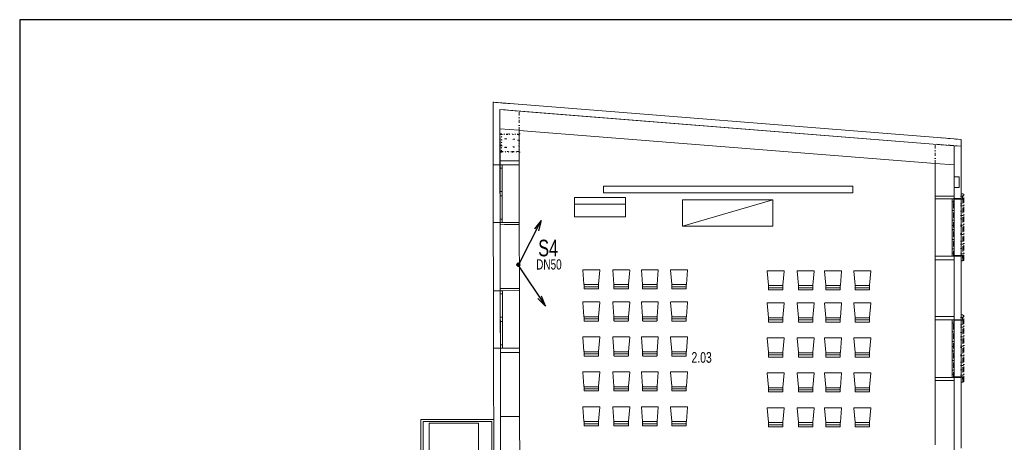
# Model space of a CAD drawing. Header units: millimetres. Extents: x 28262 to 240133, y -152087 to 56534.
# Tile 35 of 107: x 85948 to 109061, y -25062 to -15143. Entities that reach past the tile are written whole.
import ezdxf

# ---------------------------------------------------------------- set-up
doc = ezdxf.new("R2010")
doc.units = ezdxf.units.MM
doc.header["$MEASUREMENT"] = 0
for name, pattern in [('Tečkovaná L', [257.5, 15, -242.5]), ('Čerchovaná M', [225, 125, -42.5, 15, -42.5]), ('Čerchovaná S', [175, 75, -42.5, 15, -42.5])]:
    doc.linetypes.add(name, pattern=pattern)
doc.layers.get('0').update_dxf_attribs({"lineweight": 9})
for name, color, linetype, lineweight in [('--KANAL', 6, 'Continuous', 50), ('--KANAL_POPIS', 7, 'Continuous', 25), ('--písmo', 7, 'Continuous', 25), ('2D prvky - obecné', 7, 'Continuous', 9), ('Konstrukce - nosné', 7, 'Continuous', 9), ('Kresby a obrázky', 7, 'Continuous', 9), ('Nové_3D prvky fasada nove', 7, 'Continuous', 9), ('Nové_Interiér - nábytek', 9, 'Continuous', 9), ('Nové_Konstrukce - krov', 9, 'Continuous', 13), ('Nové_Konstrukce - nosné', 7, 'Continuous', 9), ('Nové_Kresby a obrázky', 9, 'Continuous', 9), ('Nové_Otvory – Okna', 7, 'Continuous', 9), ('Nové_VÝTAH VAR 1', 7, 'Continuous', 9), ('TZB - elektroinstalace', 7, 'Continuous', 9), ('Výplně - Povrchové', 7, 'Continuous', 9)]:
    doc.layers.add(name, color=color, linetype=linetype, lineweight=lineweight)
doc.layers.add('NonPlottable_0', color=7, linetype='Continuous', lineweight=13, plot=False)
doc.styles.add('styl1', font='arial.ttf', dxfattribs={"width": 0.7, "height": 250})
doc.styles.add('styl2', font='ARIALUNI.ttf', dxfattribs={"width": 0.7, "height": 30})
doc.styles.add('styl3', font='arial.ttf', dxfattribs={"width": 0.7, "height": 250})

msp = doc.modelspace()

# ---------------------------------------------------------------- linework, layer by layer
at = {"layer": '--KANAL'}
msp.add_circle((97654, -20892), 25, dxfattribs=at)
at = {"layer": '--KANAL_POPIS'}
for p, q in [((97675, -20872), (98190, -19856)), ((98190, -19856), (98033, -20053)), ((98190, -19856), (98123, -20099)), ((97658, -20919), (98291, -21866)), ((98291, -21866), (98111, -21689)), ((98291, -21866), (98196, -21633))]:
    msp.add_line(p, q, dxfattribs=at)
at = {"layer": '--písmo'}
for p, q in [((127948, -15143), (85948, -15143)), ((85948, -15143), (85948, -44843))]:
    msp.add_line(p, q, dxfattribs=at)
at = {"linetype": 'Continuous'}
msp.add_line((107888, -35722), (107888, -18100), dxfattribs=at)
at = {"layer": '2D prvky - obecné', "linetype": 'Čerchovaná S'}
for p, q in [((97221, -17252), (97670, -17288)), ((97672, -17740), (97670, -17288)), ((107438, -18516), (107439, -18065)), ((107888, -18100), (107439, -18065))]:
    msp.add_line(p, q, dxfattribs=at)
at = {"layer": 'Konstrukce - nosné', "linetype": 'Continuous'}
for p, q in [((97221, -17252), (97671, -17288)), ((97221, -17252), (97223, -18454)), ((107888, -18100), (97671, -17288)), ((97672, -17739), (97222, -17703)), ((97673, -18453), (97672, -17740)), ((97672, -17740), (107438, -18516)), ((107888, -18100), (107888, -18552)), ((107888, -18100), (107888, -18550)), ((97223, -18454), (97323, -18453)), ((97323, -18453), (97373, -18453)), ((97373, -18453), (97673, -18453)), ((107438, -18516), (107438, -19281)), ((107438, -18519), (107888, -18550)), ((107888, -18831), (107888, -18552)), ((107888, -19281), (107888, -19081)), ((107738, -19281), (107438, -19281)), ((107788, -19281), (107738, -19281)), ((107888, -19281), (107788, -19281)), ((97226, -19954), (97326, -19953)), ((97226, -19954), (97229, -21454)), ((97326, -19953), (97376, -19953)), ((97376, -19953), (97676, -19953)), ((97679, -21453), (97676, -19953)), ((107738, -20781), (107438, -20781)), ((107438, -20781), (107438, -22110)), ((107788, -20781), (107738, -20781)), ((107888, -20781), (107788, -20781)), ((107888, -22110), (107888, -20781)), ((97229, -21454), (97329, -21453)), ((97329, -21453), (97379, -21453)), ((97379, -21453), (97679, -21453)), ((107738, -22110), (107438, -22110)), ((107788, -22110), (107738, -22110)), ((107888, -22110), (107788, -22110)), ((97232, -22954), (97332, -22953)), ((97232, -22954), (97234, -24454)), ((97332, -22953), (97382, -22953)), ((97382, -22953), (97682, -22953)), ((97684, -24453), (97682, -22953)), ((107738, -23610), (107438, -23610)), ((107438, -23610), (107438, -25121)), ((107788, -23610), (107738, -23610)), ((107888, -23610), (107788, -23610)), ((107888, -25121), (107888, -23610)), ((97234, -24454), (97334, -24453)), ((97334, -24453), (97384, -24453)), ((97384, -24453), (97684, -24453))]:
    msp.add_line(p, q, dxfattribs=at)
at = {"layer": 'Konstrukce - nosné', "linetype": 'Tečkovaná L'}
for p, q in [((97680, -17823), (97250, -17824)), ((97250, -17824), (97251, -18254)), ((97640, -17838), (97250, -17839)), ((97250, -17839), (97251, -18239)), ((97665, -17838), (97265, -17839)), ((97265, -17839), (97665, -17838)), ((97265, -17839), (97266, -18239)), ((97266, -18239), (97265, -17839)), ((97345, -17939), (97545, -17938)), ((97346, -18139), (97345, -17939)), ((97345, -17939), (97546, -18138)), ((97346, -18139), (97545, -17938)), ((97366, -17939), (97566, -17938)), ((97366, -18139), (97566, -17938)), ((97366, -18139), (97366, -17939)), ((97366, -17939), (97566, -18138)), ((97545, -17938), (97546, -18138)), ((97566, -17938), (97566, -18138)), ((97641, -18238), (97640, -17838)), ((97666, -18238), (97665, -17838)), ((97665, -17838), (97666, -18238)), ((97681, -18253), (97680, -17823)), ((97251, -18239), (97641, -18238)), ((97251, -18254), (97681, -18253)), ((97266, -18239), (97666, -18238)), ((97666, -18238), (97266, -18239)), ((97546, -18138), (97346, -18139)), ((97566, -18138), (97366, -18139))]:
    msp.add_line(p, q, dxfattribs=at)
at = {"layer": 'Kresby a obrázky', "linetype": 'Čerchovaná S'}
for p, q in [((97541, -17118), (97061, -17080)), ((108048, -17953), (107568, -17915)), ((108048, -18113), (107568, -18075))]:
    msp.add_line(p, q, dxfattribs=at)
at = {"layer": 'Kresby a obrázky', "linetype": 'Continuous'}
msp.add_line((107438, -18516), (107888, -18550), dxfattribs=at)
at = {"layer": 'NonPlottable_0'}
for p, q in [((108048, -18114), (107888, -18101)), ((107888, -18101), (107888, -18831)), ((108048, -19346), (108048, -18114)), ((107888, -18831), (107998, -18831)), ((107998, -18831), (107888, -18831)), ((107888, -18831), (107888, -19081)), ((107998, -18831), (107998, -19081)), ((107998, -19081), (107998, -18831)), ((107888, -19081), (107888, -19346)), ((107998, -19081), (107888, -19081)), ((107888, -19081), (107998, -19081)), ((108048, -19342), (107870, -19342)), ((107870, -19342), (107870, -19355)), ((107870, -19355), (108089, -19355)), ((107888, -19346), (107948, -19346)), ((107948, -19346), (108048, -19346)), ((108091, -19228), (108048, -19228)), ((108048, -19228), (108048, -19342)), ((108080, -19342), (108080, -19294)), ((108080, -19294), (108091, -19294)), ((108089, -19342), (108080, -19342)), ((108089, -19355), (108089, -19342)), ((108091, -19234), (108091, -19228)), ((108101, -19238), (108091, -19234)), ((108091, -19269), (108101, -19266)), ((108091, -19294), (108091, -19269)), ((108108, -19246), (108101, -19238)), ((108101, -19266), (108108, -19257)), ((108108, -19257), (108108, -19246)), ((97216, -19902), (97066, -19903)), ((97066, -19903), (97069, -21503)), ((97066, -19903), (97069, -21503)), ((97126, -19903), (97066, -19903)), ((97226, -19903), (97126, -19903)), ((97226, -19902), (97216, -19902)), ((97229, -21503), (97226, -19902)), ((97229, -21503), (97226, -19903)), ((108089, -20679), (107870, -20679)), ((107870, -20679), (107870, -20692)), ((107870, -20692), (108048, -20692)), ((107948, -20696), (107888, -20696)), ((107888, -20696), (107888, -22190)), ((108048, -20696), (107948, -20696)), ((108048, -20692), (108048, -20806)), ((108048, -22190), (108048, -20696)), ((108080, -20740), (108080, -20692)), ((108080, -20692), (108089, -20692)), ((108091, -20740), (108080, -20740)), ((108089, -20692), (108089, -20679)), ((108091, -20765), (108091, -20740)), ((108101, -20768), (108091, -20765)), ((108091, -20800), (108101, -20797)), ((108091, -20806), (108091, -20800)), ((108108, -20777), (108101, -20768)), ((108101, -20797), (108108, -20788)), ((108108, -20788), (108108, -20777)), ((108048, -20806), (108091, -20806)), ((97069, -21503), (97219, -21503)), ((97069, -21503), (97169, -21503)), ((97169, -21503), (97229, -21503)), ((97219, -21503), (97229, -21503)), ((108048, -22187), (107870, -22187)), ((107870, -22187), (107870, -22199)), ((108091, -22072), (108048, -22072)), ((108048, -22072), (108048, -22187)), ((108080, -22187), (108080, -22139)), ((108080, -22139), (108091, -22139)), ((108089, -22187), (108080, -22187)), ((108089, -22199), (108089, -22187)), ((108091, -22079), (108091, -22072)), ((108101, -22082), (108091, -22079)), ((108091, -22114), (108101, -22110)), ((108091, -22139), (108091, -22114)), ((108108, -22091), (108101, -22082)), ((108101, -22110), (108108, -22102)), ((108108, -22102), (108108, -22091)), ((107870, -22199), (108089, -22199)), ((107888, -22190), (107948, -22190)), ((107948, -22190), (108048, -22190)), ((97071, -22853), (97079, -26987)), ((97221, -22853), (97071, -22853)), ((97071, -22853), (97079, -26987)), ((97171, -22853), (97071, -22853)), ((97231, -22853), (97171, -22853)), ((97231, -22853), (97221, -22853)), ((97239, -27003), (97231, -22853)), ((97239, -26987), (97231, -22853)), ((108089, -23524), (107870, -23524)), ((107870, -23524), (107870, -23537)), ((107870, -23537), (108048, -23537)), ((107948, -23540), (107888, -23540)), ((107888, -23540), (107888, -25196)), ((108048, -23540), (107948, -23540)), ((108048, -23537), (108048, -23651)), ((108048, -25196), (108048, -23540)), ((108080, -23584), (108080, -23537)), ((108080, -23537), (108089, -23537)), ((108089, -23537), (108089, -23524)), ((108048, -23651), (108091, -23651)), ((108091, -23584), (108080, -23584)), ((108091, -23609), (108091, -23584)), ((108101, -23613), (108091, -23609)), ((108091, -23644), (108101, -23641)), ((108091, -23651), (108091, -23644)), ((108108, -23621), (108101, -23613)), ((108101, -23641), (108108, -23632)), ((108108, -23632), (108108, -23621))]:
    msp.add_line(p, q, dxfattribs=at)
at = {"layer": 'Nové_3D prvky fasada nove', "linetype": 'Čerchovaná M'}
for p, q in [((107870, -20692), (107870, -19342)), ((107870, -19342), (108048, -19342)), ((107870, -19355), (107870, -19342)), ((107870, -19342), (108048, -19342)), ((108089, -19355), (107870, -19355)), ((108048, -20806), (108048, -19228)), ((108048, -19228), (108091, -19228)), ((108048, -19342), (108048, -19228)), ((108048, -19228), (108091, -19228)), ((108080, -19294), (108080, -19342)), ((108091, -19294), (108080, -19294)), ((108080, -19342), (108089, -19342)), ((108089, -19342), (108089, -19355)), ((108091, -20806), (108091, -19228)), ((108091, -19228), (108091, -19234)), ((108091, -19234), (108101, -19238)), ((108091, -19234), (108101, -19238)), ((108101, -19266), (108091, -19269)), ((108091, -19269), (108091, -19294)), ((108101, -19238), (108108, -19246)), ((108101, -19238), (108108, -19246)), ((108108, -19257), (108101, -19266)), ((108108, -20788), (108108, -19246)), ((108108, -19246), (108108, -19257)), ((108089, -20679), (107870, -20679)), ((107870, -20679), (107870, -20692)), ((107870, -20692), (108048, -20692)), ((107870, -20692), (108048, -20692)), ((108048, -20692), (108048, -20806)), ((108080, -20692), (108089, -20692)), ((108080, -20740), (108080, -20692)), ((108091, -20740), (108080, -20740)), ((108089, -20692), (108089, -20679)), ((108091, -20765), (108091, -20740)), ((108101, -20768), (108091, -20765)), ((108091, -20800), (108101, -20797)), ((108091, -20800), (108101, -20797)), ((108091, -20806), (108091, -20800)), ((108108, -20777), (108101, -20768)), ((108101, -20797), (108108, -20788)), ((108101, -20797), (108108, -20788)), ((108108, -20788), (108108, -20777)), ((108048, -20806), (108091, -20806)), ((108048, -20806), (108091, -20806)), ((107870, -23537), (107870, -22187)), ((107870, -22187), (108048, -22187)), ((107870, -22199), (107870, -22187)), ((107870, -22187), (108048, -22187)), ((108048, -23651), (108048, -22072)), ((108048, -22072), (108091, -22072)), ((108048, -22187), (108048, -22072)), ((108048, -22072), (108091, -22072)), ((108080, -22139), (108080, -22187)), ((108091, -22139), (108080, -22139)), ((108080, -22187), (108089, -22187)), ((108089, -22187), (108089, -22199)), ((108091, -23651), (108091, -22072)), ((108091, -22072), (108091, -22079)), ((108091, -22079), (108101, -22082)), ((108091, -22079), (108101, -22082)), ((108101, -22110), (108091, -22114)), ((108091, -22114), (108091, -22139)), ((108101, -22082), (108108, -22091)), ((108101, -22082), (108108, -22091)), ((108108, -22102), (108101, -22110)), ((108108, -23632), (108108, -22091)), ((108108, -22091), (108108, -22102)), ((108089, -22199), (107870, -22199)), ((108089, -23524), (107870, -23524)), ((107870, -23524), (107870, -23537)), ((107870, -23537), (108048, -23537)), ((107870, -23537), (108048, -23537)), ((108048, -23537), (108048, -23651)), ((108080, -23537), (108089, -23537)), ((108080, -23584), (108080, -23537)), ((108089, -23537), (108089, -23524)), ((108048, -23651), (108091, -23651)), ((108048, -23651), (108091, -23651)), ((108091, -23584), (108080, -23584)), ((108091, -23609), (108091, -23584)), ((108101, -23613), (108091, -23609)), ((108091, -23644), (108101, -23641)), ((108091, -23644), (108101, -23641)), ((108091, -23651), (108091, -23644)), ((108108, -23621), (108101, -23613)), ((108101, -23641), (108108, -23632)), ((108101, -23641), (108108, -23632)), ((108108, -23632), (108108, -23621))]:
    msp.add_line(p, q, dxfattribs=at)
at = {"layer": 'Nové_3D prvky fasada nove', "linetype": 'Continuous'}
for p, q in [((108048, -19342), (107870, -19342)), ((107870, -19342), (107870, -19355)), ((108089, -19355), (107870, -19355)), ((108048, -19228), (108048, -19342)), ((108091, -19228), (108048, -19228)), ((108080, -19294), (108080, -19342)), ((108091, -19294), (108080, -19294)), ((108089, -19342), (108080, -19342)), ((108089, -19342), (108089, -19355)), ((108091, -19228), (108091, -19234)), ((108091, -19234), (108101, -19238)), ((108101, -19266), (108091, -19269)), ((108091, -19269), (108091, -19294)), ((108101, -19238), (108108, -19246)), ((108108, -19257), (108101, -19266)), ((108108, -19246), (108108, -19257)), ((108089, -20679), (107870, -20679)), ((107870, -20679), (107870, -20692)), ((108048, -20692), (107870, -20692)), ((108048, -20692), (108048, -20806)), ((108080, -20692), (108080, -20740)), ((108089, -20692), (108080, -20692)), ((108091, -20740), (108080, -20740)), ((108089, -20679), (108089, -20692)), ((108091, -20740), (108091, -20765)), ((108091, -20765), (108101, -20768)), ((108101, -20797), (108091, -20800)), ((108091, -20800), (108091, -20806)), ((108101, -20768), (108108, -20777)), ((108108, -20788), (108101, -20797)), ((108108, -20777), (108108, -20788)), ((108091, -20806), (108048, -20806)), ((108048, -22187), (107870, -22187)), ((107870, -22187), (107870, -22199)), ((108048, -22072), (108048, -22187)), ((108091, -22072), (108048, -22072)), ((108080, -22139), (108080, -22187)), ((108091, -22139), (108080, -22139)), ((108089, -22187), (108080, -22187)), ((108089, -22187), (108089, -22199)), ((108091, -22072), (108091, -22079)), ((108091, -22079), (108101, -22082)), ((108101, -22110), (108091, -22114)), ((108091, -22114), (108091, -22139)), ((108101, -22082), (108108, -22091)), ((108108, -22102), (108101, -22110)), ((108108, -22091), (108108, -22102)), ((108089, -22199), (107870, -22199)), ((108089, -23524), (107870, -23524)), ((107870, -23524), (107870, -23537)), ((108048, -23537), (107870, -23537)), ((108048, -23537), (108048, -23651)), ((108080, -23537), (108080, -23584)), ((108089, -23537), (108080, -23537)), ((108089, -23524), (108089, -23537)), ((108091, -23651), (108048, -23651)), ((108091, -23584), (108080, -23584)), ((108091, -23584), (108091, -23609)), ((108091, -23609), (108101, -23613)), ((108101, -23641), (108091, -23644)), ((108091, -23644), (108091, -23651)), ((108101, -23613), (108108, -23621)), ((108108, -23632), (108101, -23641)), ((108108, -23621), (108108, -23632))]:
    msp.add_line(p, q, dxfattribs=at)
at = {"layer": 'Nové_3D prvky fasada nove', "linetype": 'Čerchovaná S'}
for p, q in [((108048, -20806), (108048, -19228)), ((108048, -23651), (108048, -22072))]:
    msp.add_line(p, q, dxfattribs=at)
at = {"layer": 'Nové_Interiér - nábytek', "linetype": 'Continuous'}
for p, q in [((99649, -19052), (105504, -19052)), ((99649, -19203), (99649, -19052)), ((105504, -19052), (105504, -19203)), ((100168, -19320), (98968, -19320)), ((98968, -19320), (98968, -19470)), ((105504, -19203), (99649, -19203)), ((100168, -19470), (100168, -19320)), ((101510, -19368), (103624, -19368)), ((101510, -19990), (101510, -19368)), ((103624, -19368), (103624, -19990)), ((98968, -19470), (100168, -19470)), ((100168, -19470), (98968, -19470)), ((98968, -19470), (98968, -19770)), ((100168, -19770), (100168, -19470)), ((98968, -19770), (100168, -19770)), ((103624, -19990), (101510, -19990))]:
    msp.add_line(p, q, dxfattribs=at)
at = {"layer": 'Nové_Konstrukce - krov', "linetype": 'Continuous'}
for p, q in [((99166, -21022), (99194, -21352)), ((99555, -21012), (99175, -21012)), ((99536, -21352), (99564, -21022)), ((99869, -21022), (99897, -21352)), ((100258, -21012), (99878, -21012)), ((100239, -21352), (100267, -21022)), ((100541, -21022), (100569, -21352)), ((100930, -21012), (100550, -21012)), ((100911, -21352), (100939, -21022)), ((101228, -21022), (101256, -21352)), ((101617, -21012), (101237, -21012)), ((101598, -21352), (101626, -21022)), ((103496, -21045), (103524, -21376)), ((103885, -21035), (103505, -21035)), ((103866, -21376), (103894, -21045)), ((104198, -21045), (104227, -21376)), ((104588, -21035), (104208, -21035)), ((104568, -21376), (104597, -21045)), ((104843, -21045), (104871, -21376)), ((105232, -21035), (104852, -21035)), ((105213, -21376), (105241, -21045)), ((105530, -21045), (105558, -21376)), ((105919, -21035), (105539, -21035)), ((105900, -21376), (105928, -21045)), ((99195, -21372), (99195, -21452)), ((99205, -21362), (99525, -21362)), ((99525, -21362), (99205, -21362)), ((99525, -21412), (99205, -21412)), ((99205, -21462), (99525, -21462)), ((99535, -21452), (99535, -21372)), ((99898, -21372), (99898, -21452)), ((99908, -21362), (100228, -21362)), ((100228, -21362), (99908, -21362)), ((100228, -21412), (99908, -21412)), ((99908, -21462), (100228, -21462)), ((100238, -21452), (100238, -21372)), ((100570, -21372), (100570, -21452)), ((100580, -21362), (100900, -21362)), ((100900, -21362), (100580, -21362)), ((100900, -21412), (100580, -21412)), ((100580, -21462), (100900, -21462)), ((100910, -21452), (100910, -21372)), ((101257, -21372), (101257, -21452)), ((101267, -21362), (101587, -21362)), ((101587, -21362), (101267, -21362)), ((101587, -21412), (101267, -21412)), ((101267, -21462), (101587, -21462)), ((101597, -21452), (101597, -21372)), ((103525, -21395), (103525, -21475)), ((103535, -21385), (103855, -21385)), ((103855, -21385), (103535, -21385)), ((103855, -21435), (103535, -21435)), ((103535, -21485), (103855, -21485)), ((103865, -21475), (103865, -21395)), ((104228, -21395), (104228, -21475)), ((104238, -21385), (104558, -21385)), ((104558, -21385), (104238, -21385)), ((104558, -21435), (104238, -21435)), ((104238, -21485), (104558, -21485)), ((104568, -21475), (104568, -21395)), ((104872, -21395), (104872, -21475)), ((104882, -21385), (105202, -21385)), ((105202, -21385), (104882, -21385)), ((105202, -21435), (104882, -21435)), ((104882, -21485), (105202, -21485)), ((105212, -21475), (105212, -21395)), ((105559, -21395), (105559, -21475)), ((105569, -21385), (105889, -21385)), ((105889, -21385), (105569, -21385)), ((105889, -21435), (105569, -21435)), ((105569, -21485), (105889, -21485)), ((105899, -21475), (105899, -21395)), ((99166, -21777), (99194, -22107)), ((99555, -21767), (99175, -21767)), ((99536, -22107), (99564, -21777)), ((99869, -21777), (99897, -22107)), ((100258, -21767), (99878, -21767)), ((100239, -22107), (100267, -21777)), ((100541, -21777), (100569, -22107)), ((100930, -21767), (100550, -21767)), ((100911, -22107), (100939, -21777)), ((101228, -21777), (101256, -22107)), ((101617, -21767), (101237, -21767)), ((101598, -22107), (101626, -21777)), ((103496, -21800), (103524, -22130)), ((103885, -21790), (103505, -21790)), ((103866, -22130), (103894, -21800)), ((104198, -21800), (104227, -22130)), ((104588, -21790), (104208, -21790)), ((104568, -22130), (104597, -21800)), ((104843, -21800), (104871, -22130)), ((105232, -21790), (104852, -21790)), ((105213, -22130), (105241, -21800)), ((105530, -21800), (105558, -22130)), ((105919, -21790), (105539, -21790)), ((105900, -22130), (105928, -21800)), ((99195, -22127), (99195, -22207)), ((99205, -22117), (99525, -22117)), ((99525, -22117), (99205, -22117)), ((99525, -22167), (99205, -22167)), ((99535, -22207), (99535, -22127)), ((99898, -22127), (99898, -22207)), ((99908, -22117), (100228, -22117)), ((100228, -22117), (99908, -22117)), ((100228, -22167), (99908, -22167)), ((100238, -22207), (100238, -22127)), ((100570, -22127), (100570, -22207)), ((100580, -22117), (100900, -22117)), ((100900, -22117), (100580, -22117)), ((100900, -22167), (100580, -22167)), ((100910, -22207), (100910, -22127)), ((101257, -22127), (101257, -22207)), ((101267, -22117), (101587, -22117)), ((101587, -22117), (101267, -22117)), ((101587, -22167), (101267, -22167)), ((101597, -22207), (101597, -22127)), ((103525, -22150), (103525, -22230)), ((103535, -22140), (103855, -22140)), ((103855, -22140), (103535, -22140)), ((103865, -22230), (103865, -22150)), ((104228, -22150), (104228, -22230)), ((104238, -22140), (104558, -22140)), ((104558, -22140), (104238, -22140)), ((104568, -22230), (104568, -22150)), ((104872, -22150), (104872, -22230)), ((104882, -22140), (105202, -22140)), ((105202, -22140), (104882, -22140)), ((105212, -22230), (105212, -22150)), ((105559, -22150), (105559, -22230)), ((105569, -22140), (105889, -22140)), ((105889, -22140), (105569, -22140)), ((105899, -22230), (105899, -22150)), ((99205, -22217), (99525, -22217)), ((99908, -22217), (100228, -22217)), ((100580, -22217), (100900, -22217)), ((101267, -22217), (101587, -22217)), ((103855, -22190), (103535, -22190)), ((103535, -22240), (103855, -22240)), ((104558, -22190), (104238, -22190)), ((104238, -22240), (104558, -22240)), ((105202, -22190), (104882, -22190)), ((104882, -22240), (105202, -22240)), ((105889, -22190), (105569, -22190)), ((105569, -22240), (105889, -22240)), ((99166, -22597), (99194, -22927)), ((99555, -22587), (99175, -22587)), ((99536, -22927), (99564, -22597)), ((99869, -22597), (99897, -22927)), ((100258, -22587), (99878, -22587)), ((100239, -22927), (100267, -22597)), ((100541, -22597), (100569, -22927)), ((100930, -22587), (100550, -22587)), ((100911, -22927), (100939, -22597)), ((101228, -22597), (101256, -22927)), ((101617, -22587), (101237, -22587)), ((101598, -22927), (101626, -22597)), ((103496, -22620), (103524, -22950)), ((103885, -22610), (103505, -22610)), ((103866, -22950), (103894, -22620)), ((104198, -22620), (104227, -22950)), ((104588, -22610), (104208, -22610)), ((104568, -22950), (104597, -22620)), ((104843, -22620), (104871, -22950)), ((105232, -22610), (104852, -22610)), ((105213, -22950), (105241, -22620)), ((105530, -22620), (105558, -22950)), ((105919, -22610), (105539, -22610)), ((105900, -22950), (105928, -22620)), ((99195, -22947), (99195, -23027)), ((99205, -22937), (99525, -22937)), ((99525, -22937), (99205, -22937)), ((99525, -22987), (99205, -22987)), ((99205, -23037), (99525, -23037)), ((99535, -23027), (99535, -22947)), ((99898, -22947), (99898, -23027)), ((99908, -22937), (100228, -22937)), ((100228, -22937), (99908, -22937)), ((100228, -22987), (99908, -22987)), ((99908, -23037), (100228, -23037)), ((100238, -23027), (100238, -22947)), ((100570, -22947), (100570, -23027)), ((100580, -22937), (100900, -22937)), ((100900, -22937), (100580, -22937)), ((100900, -22987), (100580, -22987)), ((100580, -23037), (100900, -23037)), ((100910, -23027), (100910, -22947)), ((101257, -22947), (101257, -23027)), ((101267, -22937), (101587, -22937)), ((101587, -22937), (101267, -22937)), ((101587, -22987), (101267, -22987)), ((101267, -23037), (101587, -23037)), ((101597, -23027), (101597, -22947)), ((103525, -22970), (103525, -23050)), ((103535, -22960), (103855, -22960)), ((103855, -22960), (103535, -22960)), ((103855, -23010), (103535, -23010)), ((103535, -23060), (103855, -23060)), ((103865, -23050), (103865, -22970)), ((104228, -22970), (104228, -23050)), ((104238, -22960), (104558, -22960)), ((104558, -22960), (104238, -22960)), ((104558, -23010), (104238, -23010)), ((104238, -23060), (104558, -23060)), ((104568, -23050), (104568, -22970)), ((104872, -22970), (104872, -23050)), ((104882, -22960), (105202, -22960)), ((105202, -22960), (104882, -22960)), ((105202, -23010), (104882, -23010)), ((104882, -23060), (105202, -23060)), ((105212, -23050), (105212, -22970)), ((105559, -22970), (105559, -23050)), ((105569, -22960), (105889, -22960)), ((105889, -22960), (105569, -22960)), ((105889, -23010), (105569, -23010)), ((105569, -23060), (105889, -23060)), ((105899, -23050), (105899, -22970)), ((99166, -23417), (99194, -23747)), ((99555, -23407), (99175, -23407)), ((99536, -23747), (99564, -23417)), ((99869, -23417), (99897, -23747)), ((100258, -23407), (99878, -23407)), ((100239, -23747), (100267, -23417)), ((100541, -23417), (100569, -23747)), ((100930, -23407), (100550, -23407)), ((100911, -23747), (100939, -23417)), ((101228, -23417), (101256, -23747)), ((101617, -23407), (101237, -23407)), ((101598, -23747), (101626, -23417)), ((103496, -23440), (103524, -23770)), ((103885, -23430), (103505, -23430)), ((103866, -23770), (103894, -23440)), ((104198, -23440), (104227, -23770)), ((104588, -23430), (104208, -23430)), ((104568, -23770), (104597, -23440)), ((104843, -23440), (104871, -23770)), ((105232, -23430), (104852, -23430)), ((105213, -23770), (105241, -23440)), ((105530, -23440), (105558, -23770)), ((105919, -23430), (105539, -23430)), ((105900, -23770), (105928, -23440)), ((99195, -23767), (99195, -23847)), ((99205, -23757), (99525, -23757)), ((99525, -23757), (99205, -23757)), ((99535, -23847), (99535, -23767)), ((99898, -23767), (99898, -23847)), ((99908, -23757), (100228, -23757)), ((100228, -23757), (99908, -23757)), ((100238, -23847), (100238, -23767)), ((100570, -23767), (100570, -23847)), ((100580, -23757), (100900, -23757)), ((100900, -23757), (100580, -23757)), ((100910, -23847), (100910, -23767)), ((101257, -23767), (101257, -23847)), ((101267, -23757), (101587, -23757)), ((101587, -23757), (101267, -23757)), ((101597, -23847), (101597, -23767)), ((103525, -23790), (103525, -23870)), ((103535, -23780), (103855, -23780)), ((103855, -23780), (103535, -23780)), ((103865, -23870), (103865, -23790)), ((104228, -23790), (104228, -23870)), ((104238, -23780), (104558, -23780)), ((104558, -23780), (104238, -23780)), ((104568, -23870), (104568, -23790)), ((104872, -23790), (104872, -23870)), ((104882, -23780), (105202, -23780)), ((105202, -23780), (104882, -23780)), ((105212, -23870), (105212, -23790)), ((105559, -23790), (105559, -23870)), ((105569, -23780), (105889, -23780)), ((105889, -23780), (105569, -23780)), ((105899, -23870), (105899, -23790)), ((99525, -23807), (99205, -23807)), ((99205, -23857), (99525, -23857)), ((100228, -23807), (99908, -23807)), ((99908, -23857), (100228, -23857)), ((100900, -23807), (100580, -23807)), ((100580, -23857), (100900, -23857)), ((101587, -23807), (101267, -23807)), ((101267, -23857), (101587, -23857)), ((103855, -23830), (103535, -23830)), ((103535, -23880), (103855, -23880)), ((104558, -23830), (104238, -23830)), ((104238, -23880), (104558, -23880)), ((105202, -23830), (104882, -23830)), ((104882, -23880), (105202, -23880)), ((105889, -23830), (105569, -23830)), ((105569, -23880), (105889, -23880)), ((99166, -24237), (99194, -24567)), ((99555, -24227), (99175, -24227)), ((99536, -24567), (99564, -24237)), ((99869, -24237), (99897, -24567)), ((100258, -24227), (99878, -24227)), ((100239, -24567), (100267, -24237)), ((100541, -24237), (100569, -24567)), ((100930, -24227), (100550, -24227)), ((100911, -24567), (100939, -24237)), ((101228, -24237), (101256, -24567)), ((101617, -24227), (101237, -24227)), ((101598, -24567), (101626, -24237)), ((103496, -24261), (103524, -24591)), ((103885, -24251), (103505, -24251)), ((103866, -24591), (103894, -24261)), ((104198, -24261), (104227, -24591)), ((104588, -24251), (104208, -24251)), ((104568, -24591), (104597, -24261)), ((104843, -24261), (104871, -24591)), ((105232, -24251), (104852, -24251)), ((105213, -24591), (105241, -24261)), ((105530, -24261), (105558, -24591)), ((105919, -24251), (105539, -24251)), ((105900, -24591), (105928, -24261)), ((99195, -24587), (99195, -24667)), ((99205, -24577), (99525, -24577)), ((99525, -24577), (99205, -24577)), ((99525, -24627), (99205, -24627)), ((99205, -24677), (99525, -24677)), ((99535, -24667), (99535, -24587)), ((99898, -24587), (99898, -24667)), ((99908, -24577), (100228, -24577)), ((100228, -24577), (99908, -24577)), ((100228, -24627), (99908, -24627)), ((99908, -24677), (100228, -24677)), ((100238, -24667), (100238, -24587)), ((100570, -24587), (100570, -24667)), ((100580, -24577), (100900, -24577)), ((100900, -24577), (100580, -24577)), ((100900, -24627), (100580, -24627)), ((100580, -24677), (100900, -24677)), ((100910, -24667), (100910, -24587)), ((101257, -24587), (101257, -24667)), ((101267, -24577), (101587, -24577)), ((101587, -24577), (101267, -24577)), ((101587, -24627), (101267, -24627)), ((101267, -24677), (101587, -24677)), ((101597, -24667), (101597, -24587)), ((103525, -24611), (103525, -24691)), ((103535, -24601), (103855, -24601)), ((103855, -24601), (103535, -24601)), ((103855, -24651), (103535, -24651)), ((103535, -24701), (103855, -24701)), ((103865, -24691), (103865, -24611)), ((104228, -24611), (104228, -24691)), ((104238, -24601), (104558, -24601)), ((104558, -24601), (104238, -24601)), ((104558, -24651), (104238, -24651)), ((104238, -24701), (104558, -24701)), ((104568, -24691), (104568, -24611)), ((104872, -24611), (104872, -24691)), ((104882, -24601), (105202, -24601)), ((105202, -24601), (104882, -24601)), ((105202, -24651), (104882, -24651)), ((104882, -24701), (105202, -24701)), ((105212, -24691), (105212, -24611)), ((105559, -24611), (105559, -24691)), ((105569, -24601), (105889, -24601)), ((105889, -24601), (105569, -24601)), ((105889, -24651), (105569, -24651)), ((105569, -24701), (105889, -24701)), ((105899, -24691), (105899, -24611))]:
    msp.add_line(p, q, dxfattribs=at)
for centre, radius, start, end in [((99175, -21021), 9.18, 90, 184.8991), ((99555, -21021), 9.18, 355.1009, 90), ((99878, -21021), 9.18, 90, 184.8991), ((100258, -21021), 9.18, 355.1009, 90), ((100550, -21021), 9.18, 90, 184.8991), ((100930, -21021), 9.18, 355.1009, 90), ((101237, -21021), 9.18, 90, 184.8991), ((101617, -21021), 9.18, 355.1009, 90), ((103505, -21045), 9.18, 90, 184.8991), ((103885, -21045), 9.18, 355.1009, 90), ((104208, -21045), 9.18, 90, 184.8991), ((104588, -21045), 9.18, 355.1009, 90), ((104852, -21045), 9.18, 90, 184.8991), ((105232, -21045), 9.18, 355.1009, 90), ((105539, -21045), 9.18, 90, 184.8991), ((105919, -21045), 9.18, 355.1009, 90), ((99205, -21351), 10.9, 184.8991, 270), ((99205, -21372), 10, 90, 180), ((99205, -21422), 10, 90, 180), ((99205, -21452), 10, 180, 270), ((99525, -21351), 10.9, 270, 355.1009), ((99525, -21372), 10, 0, 90), ((99525, -21422), 10, 0, 90), ((99525, -21452), 10, 270, 0), ((99908, -21351), 10.9, 184.8991, 270), ((99908, -21372), 10, 90, 180), ((99908, -21422), 10, 90, 180), ((99908, -21452), 10, 180, 270), ((100228, -21351), 10.9, 270, 355.1009), ((100228, -21372), 10, 0, 90), ((100228, -21422), 10, 0, 90), ((100228, -21452), 10, 270, 0), ((100580, -21351), 10.9, 184.8991, 270), ((100580, -21372), 10, 90, 180), ((100580, -21422), 10, 90, 180), ((100580, -21452), 10, 180, 270), ((100900, -21351), 10.9, 270, 355.1009), ((100900, -21372), 10, 0, 90), ((100900, -21422), 10, 0, 90), ((100900, -21452), 10, 270, 0), ((101267, -21351), 10.9, 184.8991, 270), ((101267, -21372), 10, 90, 180), ((101267, -21422), 10, 90, 180), ((101267, -21452), 10, 180, 270), ((101587, -21351), 10.9, 270, 355.1009), ((101587, -21372), 10, 0, 90), ((101587, -21422), 10, 0, 90), ((101587, -21452), 10, 270, 0), ((103535, -21375), 10.9, 184.8991, 270), ((103535, -21395), 10, 90, 180), ((103535, -21445), 10, 90, 180), ((103535, -21475), 10, 180, 270), ((103855, -21375), 10.9, 270, 355.1009), ((103855, -21395), 10, 0, 90), ((103855, -21445), 10, 0, 90), ((103855, -21475), 10, 270, 0), ((104238, -21375), 10.9, 184.8991, 270), ((104238, -21395), 10, 90, 180), ((104238, -21445), 10, 90, 180), ((104238, -21475), 10, 180, 270), ((104558, -21375), 10.9, 270, 355.1009), ((104558, -21395), 10, 0, 90), ((104558, -21445), 10, 0, 90), ((104558, -21475), 10, 270, 0), ((104882, -21375), 10.9, 184.8991, 270), ((104882, -21395), 10, 90, 180), ((104882, -21445), 10, 90, 180), ((104882, -21475), 10, 180, 270), ((105202, -21375), 10.9, 270, 355.1009), ((105202, -21395), 10, 0, 90), ((105202, -21445), 10, 0, 90), ((105202, -21475), 10, 270, 0), ((105569, -21375), 10.9, 184.8991, 270), ((105569, -21395), 10, 90, 180), ((105569, -21445), 10, 90, 180), ((105569, -21475), 10, 180, 270), ((105889, -21375), 10.9, 270, 355.1009), ((105889, -21395), 10, 0, 90), ((105889, -21445), 10, 0, 90), ((105889, -21475), 10, 270, 0), ((99175, -21776), 9.18, 90, 184.8991), ((99555, -21776), 9.18, 355.1009, 90), ((99878, -21776), 9.18, 90, 184.8991), ((100258, -21776), 9.18, 355.1009, 90), ((100550, -21776), 9.18, 90, 184.8991), ((100930, -21776), 9.18, 355.1009, 90), ((101237, -21776), 9.18, 90, 184.8991), ((101617, -21776), 9.18, 355.1009, 90), ((103505, -21799), 9.18, 90, 184.8991), ((103885, -21799), 9.18, 355.1009, 90), ((104208, -21799), 9.18, 90, 184.8991), ((104588, -21799), 9.18, 355.1009, 90), ((104852, -21799), 9.18, 90, 184.8991), ((105232, -21799), 9.18, 355.1009, 90), ((105539, -21799), 9.18, 90, 184.8991), ((105919, -21799), 9.18, 355.1009, 90), ((99205, -22106), 10.9, 184.8991, 270), ((99205, -22127), 10, 90, 180), ((99205, -22177), 10, 90, 180), ((99525, -22106), 10.9, 270, 355.1009), ((99525, -22127), 10, 0, 90), ((99525, -22177), 10, 0, 90), ((99908, -22106), 10.9, 184.8991, 270), ((99908, -22127), 10, 90, 180), ((99908, -22177), 10, 90, 180), ((100228, -22106), 10.9, 270, 355.1009), ((100228, -22127), 10, 0, 90), ((100228, -22177), 10, 0, 90), ((100580, -22106), 10.9, 184.8991, 270), ((100580, -22127), 10, 90, 180), ((100580, -22177), 10, 90, 180), ((100900, -22106), 10.9, 270, 355.1009), ((100900, -22127), 10, 0, 90), ((100900, -22177), 10, 0, 90), ((101267, -22106), 10.9, 184.8991, 270), ((101267, -22127), 10, 90, 180), ((101267, -22177), 10, 90, 180), ((101587, -22106), 10.9, 270, 355.1009), ((101587, -22127), 10, 0, 90), ((101587, -22177), 10, 0, 90), ((103535, -22129), 10.9, 184.8991, 270), ((103535, -22150), 10, 90, 180), ((103855, -22129), 10.9, 270, 355.1009), ((103855, -22150), 10, 0, 90), ((104238, -22129), 10.9, 184.8991, 270), ((104238, -22150), 10, 90, 180), ((104558, -22129), 10.9, 270, 355.1009), ((104558, -22150), 10, 0, 90), ((104882, -22129), 10.9, 184.8991, 270), ((104882, -22150), 10, 90, 180), ((105202, -22129), 10.9, 270, 355.1009), ((105202, -22150), 10, 0, 90), ((105569, -22129), 10.9, 184.8991, 270), ((105569, -22150), 10, 90, 180), ((105889, -22129), 10.9, 270, 355.1009), ((105889, -22150), 10, 0, 90), ((99205, -22207), 10, 180, 270), ((99525, -22207), 10, 270, 0), ((99908, -22207), 10, 180, 270), ((100228, -22207), 10, 270, 0), ((100580, -22207), 10, 180, 270), ((100900, -22207), 10, 270, 0), ((101267, -22207), 10, 180, 270), ((101587, -22207), 10, 270, 0), ((103535, -22200), 10, 90, 180), ((103535, -22230), 10, 180, 270), ((103855, -22200), 10, 0, 90), ((103855, -22230), 10, 270, 0), ((104238, -22200), 10, 90, 180), ((104238, -22230), 10, 180, 270), ((104558, -22200), 10, 0, 90), ((104558, -22230), 10, 270, 0), ((104882, -22200), 10, 90, 180), ((104882, -22230), 10, 180, 270), ((105202, -22200), 10, 0, 90), ((105202, -22230), 10, 270, 0), ((105569, -22200), 10, 90, 180), ((105569, -22230), 10, 180, 270), ((105889, -22200), 10, 0, 90), ((105889, -22230), 10, 270, 0), ((99175, -22596), 9.18, 90, 184.8991), ((99555, -22596), 9.18, 355.1009, 90), ((99878, -22596), 9.18, 90, 184.8991), ((100258, -22596), 9.18, 355.1009, 90), ((100550, -22596), 9.18, 90, 184.8991), ((100930, -22596), 9.18, 355.1009, 90), ((101237, -22596), 9.18, 90, 184.8991), ((101617, -22596), 9.18, 355.1009, 90), ((103505, -22619), 9.18, 90, 184.8991), ((103885, -22619), 9.18, 355.1009, 90), ((104208, -22619), 9.18, 90, 184.8991), ((104588, -22619), 9.18, 355.1009, 90), ((104852, -22619), 9.18, 90, 184.8991), ((105232, -22619), 9.18, 355.1009, 90), ((105539, -22619), 9.18, 90, 184.8991), ((105919, -22619), 9.18, 355.1009, 90), ((99205, -22926), 10.9, 184.8991, 270), ((99205, -22947), 10, 90, 180), ((99205, -22997), 10, 90, 180), ((99205, -23027), 10, 180, 270), ((99525, -22926), 10.9, 270, 355.1009), ((99525, -22947), 10, 0, 90), ((99525, -22997), 10, 0, 90), ((99525, -23027), 10, 270, 0), ((99908, -22926), 10.9, 184.8991, 270), ((99908, -22947), 10, 90, 180), ((99908, -22997), 10, 90, 180), ((99908, -23027), 10, 180, 270), ((100228, -22926), 10.9, 270, 355.1009), ((100228, -22947), 10, 0, 90), ((100228, -22997), 10, 0, 90), ((100228, -23027), 10, 270, 0), ((100580, -22926), 10.9, 184.8991, 270), ((100580, -22947), 10, 90, 180), ((100580, -22997), 10, 90, 180), ((100580, -23027), 10, 180, 270), ((100900, -22926), 10.9, 270, 355.1009), ((100900, -22947), 10, 0, 90), ((100900, -22997), 10, 0, 90), ((100900, -23027), 10, 270, 0), ((101267, -22926), 10.9, 184.8991, 270), ((101267, -22947), 10, 90, 180), ((101267, -22997), 10, 90, 180), ((101267, -23027), 10, 180, 270), ((101587, -22926), 10.9, 270, 355.1009), ((101587, -22947), 10, 0, 90), ((101587, -22997), 10, 0, 90), ((101587, -23027), 10, 270, 0), ((103535, -22949), 10.9, 184.8991, 270), ((103535, -22970), 10, 90, 180), ((103535, -23020), 10, 90, 180), ((103535, -23050), 10, 180, 270), ((103855, -22949), 10.9, 270, 355.1009), ((103855, -22970), 10, 0, 90), ((103855, -23020), 10, 0, 90), ((103855, -23050), 10, 270, 0), ((104238, -22949), 10.9, 184.8991, 270), ((104238, -22970), 10, 90, 180), ((104238, -23020), 10, 90, 180), ((104238, -23050), 10, 180, 270), ((104558, -22949), 10.9, 270, 355.1009), ((104558, -22970), 10, 0, 90), ((104558, -23020), 10, 0, 90), ((104558, -23050), 10, 270, 0), ((104882, -22949), 10.9, 184.8991, 270), ((104882, -22970), 10, 90, 180), ((104882, -23020), 10, 90, 180), ((104882, -23050), 10, 180, 270), ((105202, -22949), 10.9, 270, 355.1009), ((105202, -22970), 10, 0, 90), ((105202, -23020), 10, 0, 90), ((105202, -23050), 10, 270, 0), ((105569, -22949), 10.9, 184.8991, 270), ((105569, -22970), 10, 90, 180), ((105569, -23020), 10, 90, 180), ((105569, -23050), 10, 180, 270), ((105889, -22949), 10.9, 270, 355.1009), ((105889, -22970), 10, 0, 90), ((105889, -23020), 10, 0, 90), ((105889, -23050), 10, 270, 0), ((99175, -23416), 9.18, 90, 184.8991), ((99555, -23416), 9.18, 355.1009, 90), ((99878, -23416), 9.18, 90, 184.8991), ((100258, -23416), 9.18, 355.1009, 90), ((100550, -23416), 9.18, 90, 184.8991), ((100930, -23416), 9.18, 355.1009, 90), ((101237, -23416), 9.18, 90, 184.8991), ((101617, -23416), 9.18, 355.1009, 90), ((103505, -23440), 9.18, 90, 184.8991), ((103885, -23440), 9.18, 355.1009, 90), ((104208, -23440), 9.18, 90, 184.8991), ((104588, -23440), 9.18, 355.1009, 90), ((104852, -23440), 9.18, 90, 184.8991), ((105232, -23440), 9.18, 355.1009, 90), ((105539, -23440), 9.18, 90, 184.8991), ((105919, -23440), 9.18, 355.1009, 90), ((99205, -23746), 10.9, 184.8991, 270), ((99205, -23767), 10, 90, 180), ((99525, -23746), 10.9, 270, 355.1009), ((99525, -23767), 10, 0, 90), ((99908, -23746), 10.9, 184.8991, 270), ((99908, -23767), 10, 90, 180), ((100228, -23746), 10.9, 270, 355.1009), ((100228, -23767), 10, 0, 90), ((100580, -23746), 10.9, 184.8991, 270), ((100580, -23767), 10, 90, 180), ((100900, -23746), 10.9, 270, 355.1009), ((100900, -23767), 10, 0, 90), ((101267, -23746), 10.9, 184.8991, 270), ((101267, -23767), 10, 90, 180), ((101587, -23746), 10.9, 270, 355.1009), ((101587, -23767), 10, 0, 90), ((103535, -23770), 10.9, 184.8991, 270), ((103535, -23790), 10, 90, 180), ((103855, -23770), 10.9, 270, 355.1009), ((103855, -23790), 10, 0, 90), ((104238, -23770), 10.9, 184.8991, 270), ((104238, -23790), 10, 90, 180), ((104558, -23770), 10.9, 270, 355.1009), ((104558, -23790), 10, 0, 90), ((104882, -23770), 10.9, 184.8991, 270), ((104882, -23790), 10, 90, 180), ((105202, -23770), 10.9, 270, 355.1009), ((105202, -23790), 10, 0, 90), ((105569, -23770), 10.9, 184.8991, 270), ((105569, -23790), 10, 90, 180), ((105889, -23770), 10.9, 270, 355.1009), ((105889, -23790), 10, 0, 90), ((99205, -23817), 10, 90, 180), ((99205, -23847), 10, 180, 270), ((99525, -23817), 10, 0, 90), ((99525, -23847), 10, 270, 0), ((99908, -23817), 10, 90, 180), ((99908, -23847), 10, 180, 270), ((100228, -23817), 10, 0, 90), ((100228, -23847), 10, 270, 0), ((100580, -23817), 10, 90, 180), ((100580, -23847), 10, 180, 270), ((100900, -23817), 10, 0, 90), ((100900, -23847), 10, 270, 0), ((101267, -23817), 10, 90, 180), ((101267, -23847), 10, 180, 270), ((101587, -23817), 10, 0, 90), ((101587, -23847), 10, 270, 0), ((103535, -23840), 10, 90, 180), ((103535, -23870), 10, 180, 270), ((103855, -23840), 10, 0, 90), ((103855, -23870), 10, 270, 0), ((104238, -23840), 10, 90, 180), ((104238, -23870), 10, 180, 270), ((104558, -23840), 10, 0, 90), ((104558, -23870), 10, 270, 0), ((104882, -23840), 10, 90, 180), ((104882, -23870), 10, 180, 270), ((105202, -23840), 10, 0, 90), ((105202, -23870), 10, 270, 0), ((105569, -23840), 10, 90, 180), ((105569, -23870), 10, 180, 270), ((105889, -23840), 10, 0, 90), ((105889, -23870), 10, 270, 0), ((99175, -24236), 9.18, 90, 184.8991), ((99555, -24236), 9.18, 355.1009, 90), ((99878, -24236), 9.18, 90, 184.8991), ((100258, -24236), 9.18, 355.1009, 90), ((100550, -24236), 9.18, 90, 184.8991), ((100930, -24236), 9.18, 355.1009, 90), ((101237, -24236), 9.18, 90, 184.8991), ((101617, -24236), 9.18, 355.1009, 90), ((103505, -24260), 9.18, 90, 184.8991), ((103885, -24260), 9.18, 355.1009, 90), ((104208, -24260), 9.18, 90, 184.8991), ((104588, -24260), 9.18, 355.1009, 90), ((104852, -24260), 9.18, 90, 184.8991), ((105232, -24260), 9.18, 355.1009, 90), ((105539, -24260), 9.18, 90, 184.8991), ((105919, -24260), 9.18, 355.1009, 90), ((99205, -24566), 10.9, 184.8991, 270), ((99205, -24587), 10, 90, 180), ((99205, -24637), 10, 90, 180), ((99205, -24667), 10, 180, 270), ((99525, -24566), 10.9, 270, 355.1009), ((99525, -24587), 10, 0, 90), ((99525, -24637), 10, 0, 90), ((99525, -24667), 10, 270, 0), ((99908, -24566), 10.9, 184.8991, 270), ((99908, -24587), 10, 90, 180), ((99908, -24637), 10, 90, 180), ((99908, -24667), 10, 180, 270), ((100228, -24566), 10.9, 270, 355.1009), ((100228, -24587), 10, 0, 90), ((100228, -24637), 10, 0, 90), ((100228, -24667), 10, 270, 0), ((100580, -24566), 10.9, 184.8991, 270), ((100580, -24587), 10, 90, 180), ((100580, -24637), 10, 90, 180), ((100580, -24667), 10, 180, 270), ((100900, -24566), 10.9, 270, 355.1009), ((100900, -24587), 10, 0, 90), ((100900, -24637), 10, 0, 90), ((100900, -24667), 10, 270, 0), ((101267, -24566), 10.9, 184.8991, 270), ((101267, -24587), 10, 90, 180), ((101267, -24637), 10, 90, 180), ((101267, -24667), 10, 180, 270), ((101587, -24566), 10.9, 270, 355.1009), ((101587, -24587), 10, 0, 90), ((101587, -24637), 10, 0, 90), ((101587, -24667), 10, 270, 0), ((103535, -24590), 10.9, 184.8991, 270), ((103535, -24611), 10, 90, 180), ((103535, -24661), 10, 90, 180), ((103535, -24691), 10, 180, 270), ((103855, -24590), 10.9, 270, 355.1009), ((103855, -24611), 10, 0, 90), ((103855, -24661), 10, 0, 90), ((103855, -24691), 10, 270, 0), ((104238, -24590), 10.9, 184.8991, 270), ((104238, -24611), 10, 90, 180), ((104238, -24661), 10, 90, 180), ((104238, -24691), 10, 180, 270), ((104558, -24590), 10.9, 270, 355.1009), ((104558, -24611), 10, 0, 90), ((104558, -24661), 10, 0, 90), ((104558, -24691), 10, 270, 0), ((104882, -24590), 10.9, 184.8991, 270), ((104882, -24611), 10, 90, 180), ((104882, -24661), 10, 90, 180), ((104882, -24691), 10, 180, 270), ((105202, -24590), 10.9, 270, 355.1009), ((105202, -24611), 10, 0, 90), ((105202, -24661), 10, 0, 90), ((105202, -24691), 10, 270, 0), ((105569, -24590), 10.9, 184.8991, 270), ((105569, -24611), 10, 90, 180), ((105569, -24661), 10, 90, 180), ((105569, -24691), 10, 180, 270), ((105889, -24590), 10.9, 270, 355.1009), ((105889, -24611), 10, 0, 90), ((105889, -24661), 10, 0, 90), ((105889, -24691), 10, 270, 0)]:
    msp.add_arc(centre, radius, start, end, dxfattribs=at)
at = {"layer": 'Nové_Konstrukce - nosné', "linetype": 'Continuous'}
for p, q in [((97061, -17080), (97061, -17240)), ((107888, -17940), (97061, -17080)), ((97061, -17240), (97064, -18553)), ((97061, -17253), (97063, -18553)), ((97223, -18552), (97221, -17252)), ((97222, -17253), (107888, -18101)), ((97224, -18553), (97222, -17253)), ((108048, -17953), (107888, -17940)), ((108048, -19346), (108048, -17953)), ((107888, -18101), (107888, -18831)), ((97223, -18454), (97223, -18553)), ((97673, -18552), (97673, -18453)), ((97213, -18552), (97063, -18553)), ((97124, -18553), (97064, -18553)), ((97124, -18553), (97224, -18553)), ((97213, -18552), (97223, -18552)), ((97673, -18552), (97223, -18553)), ((107888, -19081), (107888, -19346)), ((107438, -19281), (107438, -19346)), ((107888, -19346), (107438, -19346)), ((107888, -19346), (107888, -19281)), ((97216, -19902), (97066, -19903)), ((97066, -19903), (97069, -21503)), ((97126, -19903), (97066, -19903)), ((97066, -19903), (97069, -21503)), ((97126, -19903), (97226, -19903)), ((97216, -19902), (97226, -19902)), ((97229, -21503), (97226, -19902)), ((97226, -19903), (97676, -19902)), ((97226, -19903), (97226, -19954)), ((97229, -21503), (97226, -19903)), ((97676, -19953), (97676, -19902)), ((107438, -20696), (107438, -20781)), ((107438, -20696), (107888, -20696)), ((107888, -20781), (107888, -20696)), ((107888, -20696), (107888, -22190)), ((108048, -22190), (108048, -20696)), ((97229, -21454), (97229, -21503)), ((97679, -21502), (97679, -21453)), ((97219, -21503), (97069, -21503)), ((97169, -21503), (97069, -21503)), ((97169, -21503), (97229, -21503)), ((97219, -21503), (97229, -21503)), ((97679, -21502), (97229, -21503)), ((107438, -22110), (107438, -22190)), ((107888, -22190), (107888, -22110)), ((107888, -22190), (107438, -22190)), ((97221, -22853), (97071, -22853)), ((97071, -22853), (97079, -26987)), ((97171, -22853), (97071, -22853)), ((97071, -22853), (97079, -26987)), ((97171, -22853), (97231, -22853)), ((97221, -22853), (97231, -22853)), ((97231, -22853), (97681, -22852)), ((97239, -27003), (97231, -22853)), ((97231, -22853), (97232, -22954)), ((97239, -26987), (97231, -22853)), ((97682, -22953), (97681, -22852)), ((107438, -23540), (107438, -23610)), ((107438, -23540), (107888, -23540)), ((107888, -23610), (107888, -23540)), ((107888, -23540), (107888, -25196)), ((108048, -25196), (108048, -23540)), ((97234, -24454), (97237, -25954)), ((97687, -25953), (97684, -24453))]:
    msp.add_line(p, q, dxfattribs=at)
at = {"layer": 'Nové_Kresby a obrázky', "linetype": 'Continuous'}
msp.add_line((101510, -19990), (103624, -19368), dxfattribs=at)
at = {"layer": 'Nové_Otvory – Okna', "linetype": 'Continuous'}
for p, q in [((97213, -18552), (97063, -18553)), ((97066, -19903), (97063, -18553)), ((97124, -18553), (97064, -18553)), ((97064, -18553), (97066, -19903)), ((97124, -18553), (97224, -18553)), ((97213, -18552), (97223, -18552)), ((97226, -19902), (97223, -18552)), ((97226, -19903), (97223, -18553)), ((97223, -18553), (97224, -18628)), ((97223, -18553), (97273, -18553)), ((97223, -18553), (97273, -18553)), ((97224, -18553), (97226, -19903)), ((97224, -18628), (97274, -18628)), ((97224, -18628), (97225, -19178)), ((97273, -18553), (97673, -18552)), ((97274, -18628), (97273, -18553)), ((97275, -19178), (97274, -18628)), ((97676, -19902), (97673, -18552)), ((97275, -19178), (97225, -19178)), ((97225, -19178), (97225, -19228)), ((97275, -19228), (97275, -19178)), ((97225, -19228), (97225, -19278)), ((97225, -19278), (97275, -19278)), ((97225, -19278), (97226, -19828)), ((97275, -19278), (97275, -19228)), ((97276, -19828), (97275, -19278)), ((107438, -19346), (107438, -20696)), ((107838, -19346), (107438, -19346)), ((107838, -19346), (107838, -19421)), ((107888, -19346), (107838, -19346)), ((107888, -19346), (107838, -19346)), ((107888, -19346), (107888, -20696)), ((107888, -19421), (107888, -19346)), ((107948, -19346), (107888, -19346)), ((107888, -20696), (107888, -19346)), ((107898, -19346), (107888, -19346)), ((107888, -19346), (107888, -20696)), ((107898, -19346), (108048, -19346)), ((107948, -19346), (108048, -19346)), ((108048, -20696), (108048, -19346)), ((108048, -19346), (108048, -20696)), ((107838, -19421), (107888, -19421)), ((107838, -19421), (107838, -19971)), ((107888, -19971), (107888, -19421)), ((97276, -19828), (97226, -19828)), ((97226, -19828), (97226, -19903)), ((97276, -19903), (97276, -19828)), ((97216, -19902), (97066, -19903)), ((97126, -19903), (97066, -19903)), ((97126, -19903), (97226, -19903)), ((97216, -19902), (97226, -19902)), ((97226, -19903), (97276, -19903)), ((97226, -19903), (97276, -19903)), ((97276, -19903), (97676, -19902)), ((107888, -19971), (107838, -19971)), ((107838, -19971), (107838, -20021)), ((107838, -20021), (107838, -20071)), ((107838, -20071), (107888, -20071)), ((107838, -20071), (107838, -20621)), ((107888, -20021), (107888, -19971)), ((107888, -20071), (107888, -20021)), ((107888, -20621), (107888, -20071)), ((107838, -20696), (107438, -20696)), ((107888, -20621), (107838, -20621)), ((107838, -20621), (107838, -20696)), ((107888, -20696), (107838, -20696)), ((107888, -20696), (107838, -20696)), ((107888, -20696), (107888, -20621)), ((107948, -20696), (107888, -20696)), ((107898, -20696), (107888, -20696)), ((107898, -20696), (108048, -20696)), ((107948, -20696), (108048, -20696)), ((97219, -21503), (97069, -21503)), ((97071, -22853), (97069, -21503)), ((97169, -21503), (97069, -21503)), ((97069, -21503), (97071, -22853)), ((97169, -21503), (97229, -21503)), ((97219, -21503), (97229, -21503)), ((97231, -22853), (97229, -21503)), ((97231, -22853), (97229, -21503)), ((97229, -21503), (97229, -21578)), ((97229, -21503), (97279, -21503)), ((97229, -21503), (97279, -21503)), ((97229, -21503), (97231, -22853)), ((97229, -21578), (97279, -21578)), ((97229, -21578), (97230, -22128)), ((97279, -21503), (97679, -21502)), ((97279, -21578), (97279, -21503)), ((97280, -22128), (97279, -21578)), ((97681, -22852), (97679, -21502)), ((97280, -22128), (97230, -22128)), ((97230, -22128), (97230, -22178)), ((97230, -22178), (97230, -22228)), ((97280, -22178), (97280, -22128)), ((97280, -22228), (97280, -22178)), ((97230, -22228), (97280, -22228)), ((97230, -22228), (97231, -22778)), ((97281, -22778), (97280, -22228)), ((107438, -23540), (107438, -22190)), ((107838, -22190), (107438, -22190)), ((107838, -22265), (107838, -22190)), ((107888, -22190), (107838, -22190)), ((107888, -22190), (107838, -22190)), ((107888, -22265), (107838, -22265)), ((107838, -22815), (107838, -22265)), ((107888, -23540), (107888, -22190)), ((107888, -22190), (107888, -22265)), ((107948, -22190), (107888, -22190)), ((107888, -23540), (107888, -22190)), ((107898, -22190), (107888, -22190)), ((107888, -23540), (107888, -22190)), ((107888, -22265), (107888, -22815)), ((107898, -22190), (108048, -22190)), ((107948, -22190), (108048, -22190)), ((108048, -23540), (108048, -22190)), ((108048, -23540), (108048, -22190)), ((97221, -22853), (97071, -22853)), ((97171, -22853), (97071, -22853)), ((97171, -22853), (97231, -22853)), ((97221, -22853), (97231, -22853)), ((97281, -22778), (97231, -22778)), ((97231, -22778), (97231, -22853)), ((97231, -22853), (97281, -22853)), ((97231, -22853), (97281, -22853)), ((97281, -22853), (97281, -22778)), ((97281, -22853), (97681, -22852)), ((107838, -22865), (107838, -22815)), ((107838, -22815), (107888, -22815)), ((107838, -22915), (107838, -22865)), ((107888, -22815), (107888, -22865)), ((107888, -22865), (107888, -22915)), ((107888, -22915), (107838, -22915)), ((107838, -23465), (107838, -22915)), ((107888, -22915), (107888, -23465)), ((107838, -23540), (107438, -23540)), ((107838, -23540), (107838, -23465)), ((107838, -23465), (107888, -23465)), ((107888, -23540), (107838, -23540)), ((107888, -23540), (107838, -23540)), ((107888, -23465), (107888, -23540)), ((107948, -23540), (107888, -23540)), ((107898, -23540), (107888, -23540)), ((107898, -23540), (108048, -23540)), ((107948, -23540), (108048, -23540))]:
    msp.add_line(p, q, dxfattribs=at)
at = {"layer": 'Nové_VÝTAH VAR 1', "linetype": 'Continuous'}
for p, q in [((97078, -24526), (95367, -24526)), ((95367, -24526), (95367, -26656)), ((95417, -24576), (97028, -24576)), ((95417, -26606), (95417, -24576)), ((96721, -24616), (95561, -24616)), ((95561, -24616), (95561, -26566)), ((96721, -26566), (96721, -24616)), ((97028, -24576), (97028, -26606)), ((97078, -26656), (97078, -24526))]:
    msp.add_line(p, q, dxfattribs=at)
at = {"layer": 'TZB - elektroinstalace', "linetype": 'Continuous'}
for p, q in [((107998, -18831), (107888, -18831)), ((107888, -18831), (107888, -19081)), ((107998, -19081), (107998, -18831)), ((107888, -19081), (107998, -19081))]:
    msp.add_line(p, q, dxfattribs=at)
at = {"layer": 'Výplně - Povrchové', "linetype": 'Continuous'}
for p, q in [((97250, -17824), (97265, -17839)), ((97251, -17888), (97266, -17902)), ((97251, -17951), (97266, -17966)), ((97251, -18015), (97266, -18030)), ((97314, -17824), (97329, -17839)), ((97378, -17824), (97393, -17839)), ((97441, -17824), (97456, -17838)), ((97505, -17823), (97520, -17838)), ((97569, -17823), (97584, -17838)), ((97632, -17823), (97647, -17838)), ((97666, -17856), (97681, -17871)), ((97666, -17920), (97681, -17935)), ((97666, -17984), (97681, -17999)), ((97251, -18078), (97266, -18093)), ((97251, -18142), (97266, -18157)), ((97251, -18206), (97266, -18221)), ((97284, -18239), (97299, -18254)), ((97348, -18239), (97363, -18254)), ((97412, -18239), (97427, -18254)), ((97475, -18238), (97490, -18253)), ((97539, -18238), (97554, -18253)), ((97603, -18238), (97618, -18253)), ((97666, -18047), (97681, -18062)), ((97666, -18111), (97681, -18126)), ((97666, -18174), (97681, -18189)), ((97666, -18238), (97681, -18253))]:
    msp.add_line(p, q, dxfattribs=at)

# ---------------------------------------------------------------- texts
at = {"layer": '--KANAL_POPIS', "width": 0.7}
for s, height, style, p in [('S4', 390, 'styl3', (98120, -20697)), ('DN50', 240, 'styl2', (98071, -21007))]:
    msp.add_text(s, height=height, dxfattribs=dict(at, style=style)).set_placement(p)
at = {"layer": '--písmo', "style": 'styl1', "width": 0.7}
msp.add_text('2.03', height=250, dxfattribs=at).set_placement((101718, -23195))

doc.saveas('drawing.dxf')
